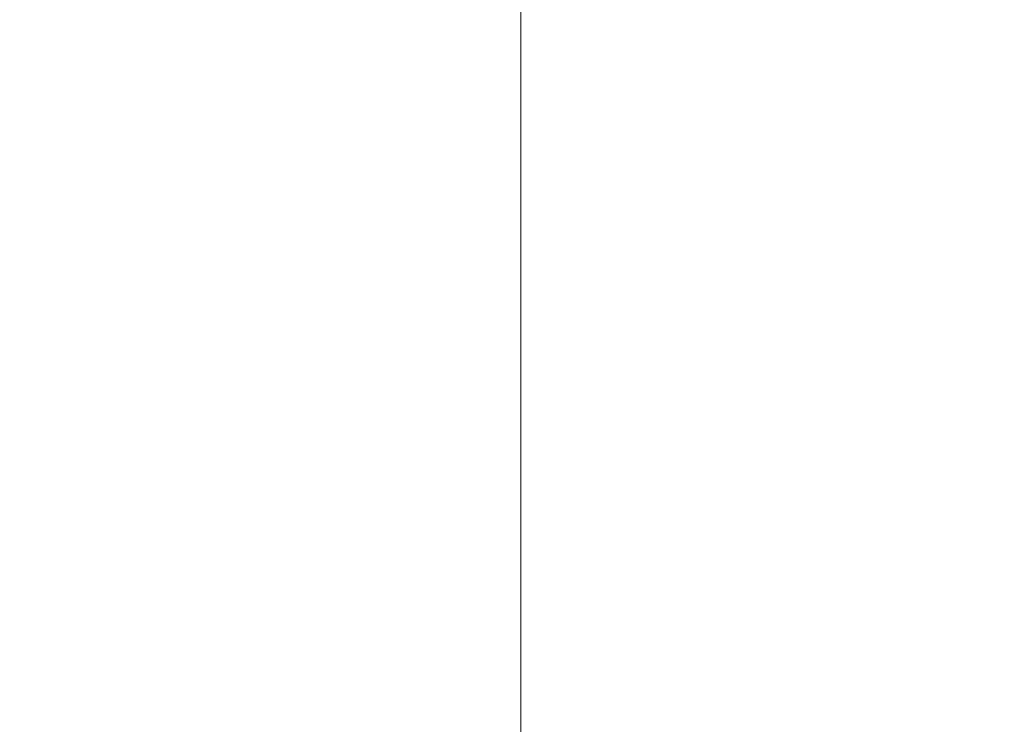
# Model space of a CAD drawing. Header units: millimetres. Extents: x -1000 to -340, y -753 to -30.
# Tile 229 of 256: x -390.000499 to -389.99951, y -642.835314 to -642.834606. Entities that reach past the tile are written whole.
import ezdxf

# ---------------------------------------------------------------- set-up
doc = ezdxf.new("R2010")
doc.units = ezdxf.units.MM
doc.layers.add('Q-SPCQ', color=91, linetype='Continuous')

# ---------------------------------------------------------------- blocks, each defined once
blk = doc.blocks.new('FamilyGeomCombination_36087-View 1')
at = {"layer": 'Q-SPCQ', "lineweight": 9}
mesh = blk.add_polyface(dxfattribs=at)
corners = [(-339.99999533, -692.83452702, 1216.81322708), (-339.99999533, -642.83452663, 1216.81322708), (-1000.00000763, -642.83452663, 1216.81322708), (-1000.00000763, -692.83452702, 1216.81322708)]
mesh.append_faces([[corners[k] for k in face] for face in [(0, 1, 2, 3)]])
mesh = blk.add_polyface(dxfattribs=at)
corners = [(-1000.00000763, -692.83452702, -624.18675499), (-1000.00000763, -642.83452663, -624.18675499), (-339.99999533, -642.83452663, -624.18675499), (-339.99999533, -692.83452702, -624.18675499)]
mesh.append_faces([[corners[k] for k in face] for face in [(0, 1, 2, 3)]])
mesh = blk.add_polyface(dxfattribs=at)
corners = [(-389.99999571, -692.83452702, 1141.81322651), (-909.99997787, -692.83452702, 1141.81322651), (-909.99997787, -642.83452663, 1141.81322651), (-389.99999571, -642.83452663, 1141.81322651)]
mesh.append_faces([[corners[k] for k in face] for face in [(0, 1, 2, 3)]])
mesh = blk.add_polyface(dxfattribs=at)
corners = [(-909.99997787, -692.83452702, -524.18675423), (-389.99999571, -692.83452702, -524.18675423), (-389.99999571, -642.83452663, -524.18675423), (-909.99997787, -642.83452663, -524.18675423)]
mesh.append_faces([[corners[k] for k in face] for face in [(0, 1, 2, 3)]])
mesh = blk.add_polyface(dxfattribs=at)
corners = [(-389.99999571, -642.83452663, 1141.81322651), (-389.99999571, -642.83452663, -524.18675423), (-389.99999571, -692.83452702, -524.18675423), (-389.99999571, -692.83452702, 1141.81322651)]
mesh.append_faces([[corners[k] for k in face] for face in [(0, 1, 2, 3)]])

msp = doc.modelspace()

# ---------------------------------------------------------------- block references
at = {"layer": 'Q-SPCQ', "lineweight": 9}
msp.add_blockref('FamilyGeomCombination_36087-View 1', (0, 0), dxfattribs=at)

# ---------------------------------------------------------------- meshes
at = {"layer": 'Q-SPCQ', "lineweight": 9, "transparency": 33554568}
mesh = msp.add_polyface(dxfattribs=at)
corners = [(-389.99999571, -692.83452702, 1141.81322651), (-389.99999571, -642.83452663, 1141.81322651), (-909.99997787, -642.83452663, 1141.81322651), (-909.99997787, -692.83452702, 1141.81322651)]
mesh.append_faces([[corners[k] for k in face] for face in [(0, 1, 2, 3)]])
mesh = msp.add_polyface(dxfattribs=at)
corners = [(-909.99997787, -692.83452702, -524.18675423), (-909.99997787, -642.83452663, -524.18675423), (-389.99999571, -642.83452663, -524.18675423), (-389.99999571, -692.83452702, -524.18675423)]
mesh.append_faces([[corners[k] for k in face] for face in [(0, 1, 2, 3)]])
mesh = msp.add_polyface(dxfattribs=at)
corners = [(-389.99999571, -692.83452702, -524.18675423), (-389.99999571, -642.83452663, -524.18675423), (-389.99999571, -642.83452663, 1141.81322651), (-389.99999571, -692.83452702, 1141.81322651)]
mesh.append_faces([[corners[k] for k in face] for face in [(0, 1, 2, 3)]])

doc.saveas('drawing.dxf')
